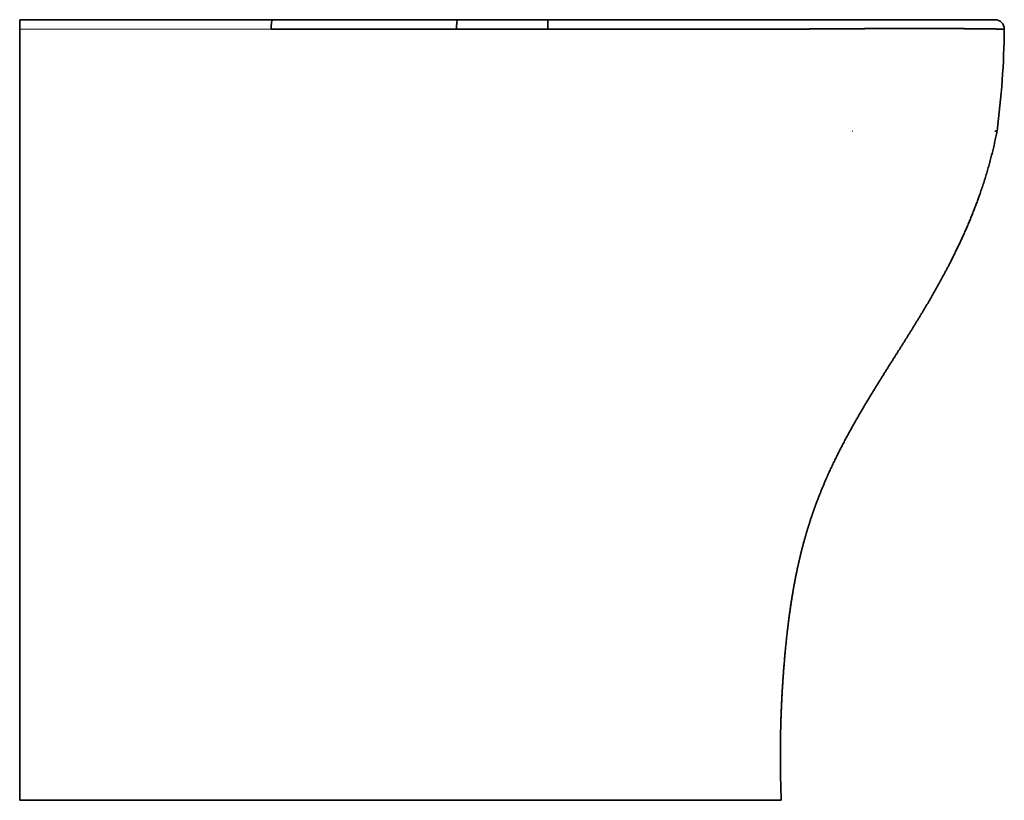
# Model space of a CAD drawing. Extents: x 28 to 395, y 17 to 282.
# Tile 6 of 8: x 153 to 259, y 115 to 199. Entities that reach past the tile are written whole.
import ezdxf

# ---------------------------------------------------------------- set-up
doc = ezdxf.new("R2010")
doc.units = 0
doc.layers.get('0').update_dxf_attribs({"lineweight": 13})

# ---------------------------------------------------------------- blocks, each defined once
blk = doc.blocks.new('BLOCK2')
at = {"color": 7, "lineweight": 35}
for p, q in [((136.34, 0), (0, 0)), ((235.83, 0), (136.34, 0)), ((235.83, 0), (136.34, 0)), ((284.39, 0), (235.83, 0)), ((284.39, 0), (235.83, 0)), ((284.39, 0), (525.05, 0)), ((284.39, 0), (525.05, 0)), ((0, -5), (0, -60)), ((0, -5), (0, -60)), ((235.18, -5.05), (135.33, -5.03)), ((235.18, -5.05), (135.33, -5.03)), ((284.23, -5.06), (235.18, -5.05)), ((284.23, -5.06), (235.18, -5.05)), ((260.06, 0), (284.39, 0)), ((0, -60), (0, -420)), ((0, -420), (0, -60)), ((0, -420), (284.27, -420)), ((0, -420), (284.27, -420)), ((284.28, -420), (410, -420)), ((284.28, -420), (410, -420))]:
    blk.add_line(p, q, dxfattribs=at)
at = {"color": 7, "lineweight": 35, "ltscale": 0.125}
for p, q in [((0, -5), (0, 0)), ((0, 0), (0, -5))]:
    blk.add_line(p, q, dxfattribs=at)
at = {"color": 7, "lineweight": 13}
blk.add_line((135.33, -5.03), (0, -5), dxfattribs=at)
at = {"color": 7, "lineweight": 35, "ltscale": 0.029983}
blk.add_line((524.79, -4.98), (525.99, -5), dxfattribs=at)
blk.add_line((524.79, -4.98), (525.99, -5), dxfattribs=at)
at = {"color": 7, "lineweight": 35, "ltscale": 0.004989}
blk.add_line((448.29, -60), (448.09, -60.02), dxfattribs=at)
at = {"color": 7, "lineweight": 35, "ltscale": 0.028946}
blk.add_line((526.12, -60), (524.96, -60), dxfattribs=at)
at = {"color": 7, "lineweight": 35, "ltscale": 0.028181}
blk.add_line((525, -60), (526.12, -60), dxfattribs=at)
at = {"color": 7, "lineweight": 35}
for centre, radius, start, end in [((525.05, -5), 5, 359.3661, 90), ((525.05, -5), 5, 359.3661, 90), ((483.55, -3216.51), 3211.79, 89.38637, 89.74372), ((72.24, 0.06), 457.84, 352.4625, 359.3601), ((72.24, 0.06), 457.84, 352.4625, 359.3601)]:
    blk.add_arc(centre, radius, start, end, dxfattribs=at)
for centre, ratio, start_param, end_param in [((136.34, -5), 0.20268, 0, 1.576085), ((136.34, -5), 0.202691, 6.283185, 7.85927), ((235.83, -5), 0.129353, 6.283185, 7.863134), ((235.83, -5), 0.129351, 0, 1.579948)]:
    blk.add_ellipse(centre, major_axis=(0, 5), ratio=ratio, start_param=start_param, end_param=end_param, dxfattribs=at)
for points, knots in [([(284.39, 0), (284.37, 0), (284.36, -0.05), (284.35, -0.14), (284.31, -0.57), (284.28, -1.32), (284.26, -1.92), (284.25, -2.85), (284.24, -3.84), (284.24, -4.1), (284.24, -4.48), (284.23, -4.85), (284.23, -4.91), (284.23, -4.97), (284.23, -5.03), (284.23, -5.03), (284.23, -5.04), (284.23, -5.05), (284.23, -5.05), (284.23, -5.05), (284.23, -5.06)], [0, 0, 0, 0, 0, 0, 2.399704, 2.399704, 2.399704, 7.476716, 7.476716, 7.476716, 9.855128, 9.855128, 9.855128, 10.26499, 10.26499, 10.26499, 10.294268, 10.294268, 10.294268, 10.323546, 10.323546, 10.323546, 10.323546, 10.323546, 10.323546]), ([(284.39, 0), (284.37, 0), (284.36, -0.05), (284.35, -0.15), (284.31, -0.57), (284.28, -1.32), (284.26, -1.92), (284.25, -2.85), (284.24, -3.84), (284.24, -4.1), (284.24, -4.48), (284.23, -4.85), (284.23, -4.91), (284.23, -4.97), (284.23, -5.03), (284.23, -5.03), (284.23, -5.04), (284.23, -5.05), (284.23, -5.05), (284.23, -5.05), (284.23, -5.06)], [0, 0, 0, 0, 0, 0, 2.398602, 2.398602, 2.398602, 7.473421, 7.473421, 7.473421, 9.85032, 9.85032, 9.85032, 10.259762, 10.259762, 10.259762, 10.289009, 10.289009, 10.289009, 10.318257, 10.318257, 10.318257, 10.318257, 10.318257, 10.318257]), ([(284.23, -5.06), (284.4, -5.06), (284.56, -5.06), (284.72, -5.06), (284.96, -5.06), (285.2, -5.06), (285.28, -5.06), (285.45, -5.06), (285.6, -5.06), (285.67, -5.06), (285.8, -5.06), (285.93, -5.06), (286, -5.06), (286.14, -5.06), (286.29, -5.06), (286.39, -5.06), (286.63, -5.06), (286.88, -5.06), (287.06, -5.06), (287.31, -5.06), (287.55, -5.06), (287.63, -5.06), (290.2, -5.07), (292.77, -5.07), (295.41, -5.08), (300.81, -5.08), (306.18, -5.09), (309.07, -5.1), (313.67, -5.1), (318.26, -5.1), (319.66, -5.11), (324.28, -5.11), (328.88, -5.11), (331.62, -5.11), (334.93, -5.12), (338.28, -5.12), (338.76, -5.12), (339.51, -5.12), (340.26, -5.12), (340.48, -5.12), (341.44, -5.12), (342.48, -5.12), (343.29, -5.12), (344.85, -5.12), (346.35, -5.12), (347.05, -5.12), (347.78, -5.12), (348.5, -5.12), (348.6, -5.12), (350.15, -5.12), (351.71, -5.12), (353.17, -5.12), (354.77, -5.12), (356.36, -5.12), (356.67, -5.12), (357.76, -5.12), (358.84, -5.12), (359.67, -5.12), (360.81, -5.12), (361.98, -5.12), (362.33, -5.12), (362.92, -5.12), (363.54, -5.12), (363.78, -5.12), (364.27, -5.12), (364.77, -5.12), (364.98, -5.12), (367.54, -5.12), (370.11, -5.12), (372.78, -5.12), (375.48, -5.12), (378.17, -5.12), (378.55, -5.12), (379.51, -5.12), (380.49, -5.12), (381.09, -5.12), (381.7, -5.12), (382.32, -5.12), (382.35, -5.12), (382.45, -5.12), (382.55, -5.12), (382.64, -5.12), (382.84, -5.12), (383.08, -5.12), (383.23, -5.12), (383.53, -5.12), (383.82, -5.12), (383.96, -5.12), (384.17, -5.12), (384.34, -5.12), (384.4, -5.12), (387.34, -5.11), (390.28, -5.11), (393.15, -5.11), (396.13, -5.11), (399.09, -5.1), (399.4, -5.1), (399.71, -5.1), (400.02, -5.1), (400.2, -5.1), (401.01, -5.1), (401.91, -5.09), (402.68, -5.09), (404, -5.09), (405.26, -5.09), (405.79, -5.08), (406.43, -5.08), (407.04, -5.08), (407.18, -5.08), (407.46, -5.08), (407.73, -5.08), (407.94, -5.08), (410.39, -5.07), (412.83, -5.06), (415.14, -5.05), (417.47, -5.04), (419.8, -5.02), (419.83, -5.02), (419.92, -5.02), (420.01, -5.02), (420.06, -5.02), (420.33, -5.02), (420.65, -5.02), (420.97, -5.02), (421.61, -5.01), (422.27, -5.01), (422.63, -5.01), (423.02, -5.01), (423.35, -5), (423.41, -5), (423.54, -5), (423.65, -5), (423.71, -5), (426.36, -4.99), (428.99, -4.97), (431.49, -4.95), (435.72, -4.93), (439.9, -4.91), (441.59, -4.9), (443.26, -4.89), (444.93, -4.88), (444.97, -4.88), (445.11, -4.88), (445.25, -4.88), (445.36, -4.88), (445.76, -4.88), (446.22, -4.87), (446.58, -4.87), (447.02, -4.87), (447.4, -4.86), (447.5, -4.86), (447.67, -4.86), (447.84, -4.86), (447.93, -4.86), (449.93, -4.85), (451.92, -4.83), (453.8, -4.82), (455.72, -4.81), (457.62, -4.8), (457.68, -4.8), (457.78, -4.8), (457.89, -4.8), (457.94, -4.8), (458.24, -4.79), (458.52, -4.79), (458.71, -4.79), (459.02, -4.79), (459.37, -4.79), (459.47, -4.79), (459.85, -4.79), (460.24, -4.78), (460.53, -4.78), (462.42, -4.77), (464.3, -4.77), (465.82, -4.76), (470.51, -4.74), (475.06, -4.73), (478.02, -4.72), (481.1, -4.72), (484.07, -4.72), (484.25, -4.72), (485.38, -4.72), (486.54, -4.72), (487.59, -4.72), (489.46, -4.72), (491.28, -4.73), (492.05, -4.73), (493.21, -4.73), (494.29, -4.74), (494.65, -4.74), (496.16, -4.74), (497.61, -4.75), (498.63, -4.75), (500.27, -4.76), (501.88, -4.77), (502.53, -4.77), (503.51, -4.78), (504.49, -4.79), (504.77, -4.79), (506.41, -4.8), (507.99, -4.81), (509.22, -4.82), (511.07, -4.83), (512.82, -4.85), (513.36, -4.86), (514.99, -4.87), (516.58, -4.89), (517.53, -4.9), (518.56, -4.91), (519.53, -4.92), (519.7, -4.92), (520.26, -4.93), (520.76, -4.93), (521.1, -4.94), (521.54, -4.94), (522.01, -4.95), (522.1, -4.95), (522.28, -4.95), (522.46, -4.95), (522.56, -4.95), (524.55, -4.98), (526.22, -5), (527.51, -5.02), (528.56, -5.04), (529.25, -5.05), (529.29, -5.05), (529.45, -5.05), (529.54, -5.05), (529.55, -5.05), (529.57, -5.05), (529.63, -5.05), (529.66, -5.05), (529.71, -5.05), (529.77, -5.05), (529.81, -5.05), (529.84, -5.05), (529.87, -5.05), (529.9, -5.05), (529.95, -5.05), (529.98, -5.06), (529.99, -5.06), (530, -5.06), (530.01, -5.06), (530.05, -5.06), (530.05, -5.06), (530.05, -5.06)], [0, 0, 0, 0, 0, 0, 1.805332, 1.805332, 1.805332, 2.708355, 2.708355, 2.708355, 3.611378, 3.611378, 3.611378, 4.515018, 4.515018, 4.515018, 5.372828, 5.372828, 5.372828, 7.178954, 7.178954, 7.178954, 8.081534, 8.081534, 8.081534, 35.717036, 35.717036, 35.717036, 68.209021, 68.209021, 68.209021, 87.438579, 87.438579, 87.438579, 120.369586, 120.369586, 120.369586, 125.760661, 125.760661, 125.760661, 128.897277, 128.897277, 128.897277, 136.431588, 136.431588, 136.431588, 143.601963, 143.601963, 143.601963, 144.67813, 144.67813, 144.67813, 161.298005, 161.298005, 161.298005, 162.833003, 162.833003, 162.833003, 173.705628, 173.705628, 173.705628, 178.416184, 178.416184, 178.416184, 181.235783, 181.235783, 181.235783, 184.152247, 184.152247, 184.152247, 210.243991, 210.243991, 210.243991, 214.492065, 214.492065, 214.492065, 221.078053, 221.078053, 221.078053, 221.412042, 221.412042, 221.412042, 222.205755, 222.205755, 222.205755, 223.313974, 223.313974, 223.313974, 224.408669, 224.408669, 224.408669, 225.076906, 225.076906, 225.076906, 257.477336, 257.477336, 257.477336, 259.0256, 259.0256, 259.0256, 260.982255, 260.982255, 260.982255, 267.947017, 267.947017, 267.947017, 273.09465, 273.09465, 273.09465, 274.769011, 274.769011, 274.769011, 276.237662, 276.237662, 276.237662, 303.417491, 303.417491, 303.417491, 303.930326, 303.930326, 303.930326, 304.426495, 304.426495, 304.426495, 306.622677, 306.622677, 306.622677, 309.035835, 309.035835, 309.035835, 309.71021, 309.71021, 309.71021, 310.353621, 310.353621, 310.353621, 341.392952, 341.392952, 341.392952, 361.760184, 361.760184, 361.760184, 362.27118, 362.27118, 362.27118, 363.539625, 363.539625, 363.539625, 366.726024, 366.726024, 366.726024, 367.798076, 367.798076, 367.798076, 368.870128, 368.870128, 368.870128, 393.241279, 393.241279, 393.241279, 393.939709, 393.939709, 393.939709, 394.638139, 394.638139, 394.638139, 398.085336, 398.085336, 398.085336, 399.377496, 399.377496, 399.377496, 403.25397, 403.25397, 403.25397, 424.702941, 424.702941, 424.702941, 467.928719, 467.928719, 467.928719, 470.676946, 470.676946, 470.676946, 485.322364, 485.322364, 485.322364, 496.651153, 496.651153, 496.651153, 503.412813, 503.412813, 503.412813, 522.643053, 522.643053, 522.643053, 535.364186, 535.364186, 535.364186, 541.905982, 541.905982, 541.905982, 568.092682, 568.092682, 568.092682, 582.639404, 582.639404, 582.639404, 607.456185, 607.456185, 607.456185, 611.148994, 611.148994, 611.148994, 624.083681, 624.083681, 624.083681, 627.214131, 627.214131, 627.214131, 630.258723, 630.258723, 630.258723, 696.655101, 696.655101, 696.655101, 701.069578, 701.069578, 701.069578, 716.030192, 716.030192, 716.030192, 724.190034, 724.190034, 724.190034, 726.922664, 726.922664, 726.922664, 730.549694, 730.549694, 730.549694, 734.292151, 734.292151, 734.292151, 734.334523, 734.334523, 734.334523, 734.334523, 734.334523, 734.334523]), ([(284.23, -5.06), (284.63, -5.06), (285.03, -5.06), (285.43, -5.06), (286.02, -5.06), (286.62, -5.06), (286.82, -5.06), (287.22, -5.06), (287.62, -5.06), (287.82, -5.06), (288.81, -5.07), (289.81, -5.07), (290.6, -5.07), (296.17, -5.08), (301.73, -5.09), (306.47, -5.09), (314.44, -5.1), (322.34, -5.11), (325.41, -5.11), (330.37, -5.11), (335.31, -5.12), (337.06, -5.12), (339.65, -5.12), (342.23, -5.12), (343.23, -5.12), (344.94, -5.12), (346.65, -5.12), (347.52, -5.12), (348.82, -5.12), (350.13, -5.12), (350.57, -5.12), (355.31, -5.12), (360.06, -5.12), (364.38, -5.12), (368.97, -5.12), (373.58, -5.12), (373.85, -5.12), (374.34, -5.12), (374.87, -5.12), (375.16, -5.12), (375.7, -5.12), (376.21, -5.12), (376.46, -5.12), (377.22, -5.12), (377.98, -5.12), (378.48, -5.12), (379.23, -5.12), (379.97, -5.12), (380.3, -5.12), (380.79, -5.12), (381.27, -5.12), (381.5, -5.12), (381.94, -5.12), (382.39, -5.12), (382.84, -5.12), (383.81, -5.12), (384.78, -5.11), (385.54, -5.11), (388.39, -5.11), (391.24, -5.11), (393.27, -5.11), (397.78, -5.1), (402.23, -5.09), (404.62, -5.09), (407.96, -5.08), (411.27, -5.07), (412.1, -5.06), (414.21, -5.05), (416.32, -5.04), (417.47, -5.04), (419.7, -5.02), (421.92, -5.01), (423.3, -5), (425.94, -4.99), (428.56, -4.97), (430.12, -4.96), (431.97, -4.95), (433.82, -4.94), (434.06, -4.94), (434.67, -4.93), (435.28, -4.93), (435.57, -4.93), (436.18, -4.93), (436.78, -4.92), (437.01, -4.92), (437.61, -4.92), (438.21, -4.92), (438.51, -4.91), (439.21, -4.91), (439.9, -4.91), (440.17, -4.91), (440.92, -4.9), (441.68, -4.9), (442.05, -4.9), (443.39, -4.89), (444.72, -4.88), (445.68, -4.88), (447.36, -4.86), (449.03, -4.85), (449.74, -4.85), (450.81, -4.84), (451.87, -4.83), (452.23, -4.83), (452.96, -4.83), (453.68, -4.82), (453.94, -4.82), (454.92, -4.81), (455.91, -4.81), (456.54, -4.8), (457.25, -4.8), (457.96, -4.8), (458.07, -4.8), (458.39, -4.79), (458.71, -4.79), (458.92, -4.79), (459.46, -4.79), (459.99, -4.79), (460.32, -4.78), (460.81, -4.78), (461.3, -4.78), (461.44, -4.78), (462.17, -4.78), (462.9, -4.77), (463.52, -4.77), (464.24, -4.77), (464.95, -4.76), (465.09, -4.76), (469.78, -4.74), (474.33, -4.73), (478.59, -4.72), (486.76, -4.71), (494.26, -4.73), (497.78, -4.75), (504.98, -4.78), (511.22, -4.83), (514.28, -4.86), (517.13, -4.89), (519.63, -4.92), (519.71, -4.92), (519.86, -4.92), (520.02, -4.92), (520.1, -4.92), (520.33, -4.93), (520.56, -4.93), (520.71, -4.93), (521.01, -4.93), (521.3, -4.94), (521.41, -4.94), (522.97, -4.96), (524.36, -4.97), (525.48, -4.99), (527.09, -5.01), (528.29, -5.03), (528.71, -5.04), (529.19, -5.05), (529.55, -5.05), (529.65, -5.05), (529.76, -5.05), (529.84, -5.05), (529.87, -5.05), (529.91, -5.05), (529.94, -5.05), (529.96, -5.05), (529.99, -5.06), (530.01, -5.06), (530.02, -5.06), (530.03, -5.06), (530.03, -5.06), (530.05, -5.06), (530.05, -5.06), (530.05, -5.06)], [0, 0, 0, 0, 0, 0, 3.957536, 3.957536, 3.957536, 5.936305, 5.936305, 5.936305, 7.915073, 7.915073, 7.915073, 15.830145, 15.830145, 15.830145, 63.320374, 63.320374, 63.320374, 96.039259, 96.039259, 96.039259, 113.911596, 113.911596, 113.911596, 122.528345, 122.528345, 122.528345, 131.464514, 131.464514, 131.464514, 135.93257, 135.93257, 135.93257, 179.985546, 179.985546, 179.985546, 182.513743, 182.513743, 182.513743, 185.042574, 185.042574, 185.042574, 187.598243, 187.598243, 187.598243, 192.708866, 192.708866, 192.708866, 195.079172, 195.079172, 195.079172, 197.649034, 197.649034, 197.649034, 199.73699, 199.73699, 199.73699, 207.402838, 207.402838, 207.402838, 228.483505, 228.483505, 228.483505, 253.342472, 253.342472, 253.342472, 263.46508, 263.46508, 263.46508, 275.671712, 275.671712, 275.671712, 287.222791, 287.222791, 287.222791, 304.006301, 304.006301, 304.006301, 307.336911, 307.336911, 307.336911, 310.523883, 310.523883, 310.523883, 313.872562, 313.872562, 313.872562, 317.059535, 317.059535, 317.059535, 321.398185, 321.398185, 321.398185, 325.450668, 325.450668, 325.450668, 336.285278, 336.285278, 336.285278, 344.410904, 344.410904, 344.410904, 348.473722, 348.473722, 348.473722, 352.796522, 352.796522, 352.796522, 359.851599, 359.851599, 359.851599, 361.139314, 361.139314, 361.139314, 363.71474, 363.71474, 363.71474, 367.855353, 367.855353, 367.855353, 369.581193, 369.581193, 369.581193, 376.457187, 376.457187, 376.457187, 378.182861, 378.182861, 378.182861, 433.34153, 433.34153, 433.34153, 487.649339, 487.649339, 487.649339, 550.37112, 550.37112, 550.37112, 552.390496, 552.390496, 552.390496, 554.409872, 554.409872, 554.409872, 558.350765, 558.350765, 558.350765, 562.5266, 562.5266, 562.5266, 602.819296, 602.819296, 602.819296, 629.263575, 629.263575, 629.263575, 640.584973, 640.584973, 640.584973, 644.106343, 644.106343, 644.106343, 648.062155, 648.062155, 648.062155, 652.082301, 652.082301, 652.082301, 652.097738, 652.097738, 652.097738, 652.097738, 652.097738, 652.097738]), ([(526.12, -60), (523.76, -72.14), (520.59, -84.12), (516.63, -95.89), (509.27, -114.12), (500.52, -131.7), (497.11, -138.11), (491.34, -148.42), (485.28, -158.56), (482.91, -162.44), (476.34, -173.05), (469.65, -183.6), (465.45, -190.22), (456.7, -204.22), (448.39, -218.47), (444.25, -225.97), (439.34, -235.57), (434.89, -245.38), (434, -247.4), (431.3, -253.69), (428.81, -260.07), (427.23, -264.43), (425.28, -270.27), (423.5, -276.17), (423.08, -277.64), (421.37, -283.65), (419.86, -289.72), (418.81, -294.33), (417.53, -300.62), (416.41, -306.94), (416.12, -308.6), (414.91, -315.98), (413.89, -323.39), (413.19, -329.16), (412.1, -339.48), (411.25, -349.82), (410.91, -354.4), (409.91, -370.25), (409.41, -386.12), (409.32, -397.42), (409.51, -408.71), (410, -420)], [0, 0, 0, 0, 0, 0, 104.809644, 104.809644, 104.809644, 166.343677, 166.343677, 166.343677, 204.866154, 204.866154, 204.866154, 272.101476, 272.101476, 272.101476, 344.668111, 344.668111, 344.668111, 363.372337, 363.372337, 363.372337, 402.68886, 402.68886, 402.68886, 415.607712, 415.607712, 415.607712, 455.659573, 455.659573, 455.659573, 469.964607, 469.964607, 469.964607, 519.030439, 519.030439, 519.030439, 557.886059, 557.886059, 557.886059, 653.592708, 653.592708, 653.592708, 653.592708, 653.592708, 653.592708]), ([(526.12, -60), (523.76, -72.14), (520.59, -84.12), (516.63, -95.89), (509.27, -114.12), (500.52, -131.7), (497.11, -138.11), (491.34, -148.42), (485.28, -158.56), (482.91, -162.44), (476.34, -173.05), (469.65, -183.6), (465.45, -190.22), (456.7, -204.22), (448.39, -218.47), (444.25, -225.97), (439.34, -235.57), (434.89, -245.38), (434, -247.4), (431.3, -253.69), (428.81, -260.07), (427.23, -264.43), (425.28, -270.27), (423.5, -276.17), (423.08, -277.64), (421.37, -283.65), (419.86, -289.72), (418.81, -294.33), (417.53, -300.62), (416.41, -306.94), (416.12, -308.6), (414.91, -315.98), (413.89, -323.39), (413.19, -329.16), (412.1, -339.48), (411.25, -349.82), (410.91, -354.4), (409.91, -370.25), (409.41, -386.12), (409.32, -397.42), (409.51, -408.71), (410, -420)], [0, 0, 0, 0, 0, 0, 104.809644, 104.809644, 104.809644, 166.343677, 166.343677, 166.343677, 204.866154, 204.866154, 204.866154, 272.101476, 272.101476, 272.101476, 344.668111, 344.668111, 344.668111, 363.372337, 363.372337, 363.372337, 402.68886, 402.68886, 402.68886, 415.607712, 415.607712, 415.607712, 455.659573, 455.659573, 455.659573, 469.964607, 469.964607, 469.964607, 519.030439, 519.030439, 519.030439, 557.886059, 557.886059, 557.886059, 653.592708, 653.592708, 653.592708, 653.592708, 653.592708, 653.592708])]:
    blk.add_open_spline(points, degree=5, knots=knots, dxfattribs=at)

msp = doc.modelspace()

# ---------------------------------------------------------------- block references
at = {"lineweight": 0, "xscale": 0.2, "yscale": 0.2, "zscale": 0.2}
msp.add_blockref('BLOCK2', (152.79, 198.89), dxfattribs=at)

doc.saveas('drawing.dxf')
